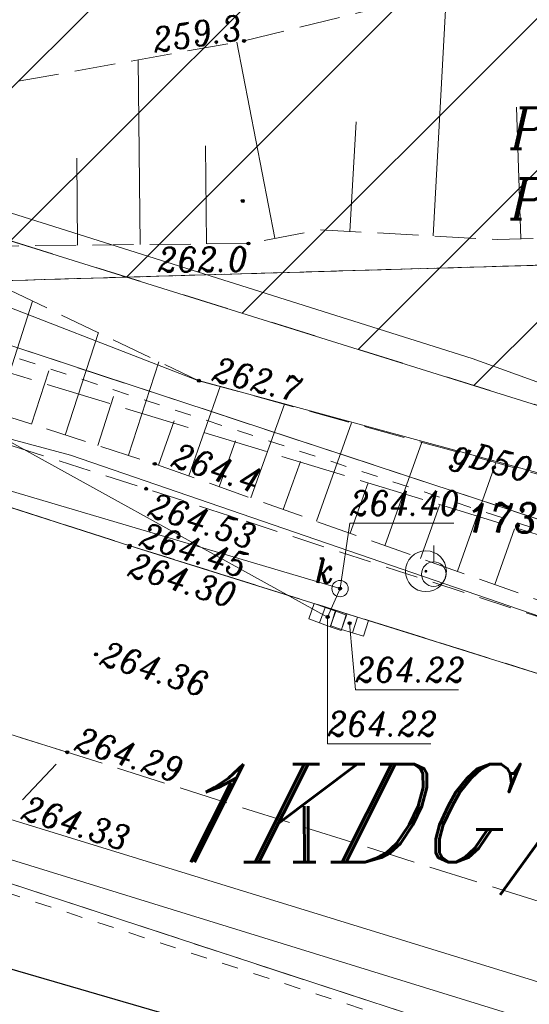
# Model space of a CAD drawing. Header units: metres. Extents: x 7435600 to 7436400, y 5537603 to 5538250.
# Tile 13 of 43: x 7435892 to 7435907, y 5537958 to 5537988. Entities that reach past the tile are written whole.
import ezdxf
from ezdxf.enums import TextEntityAlignment as Align

# ---------------------------------------------------------------- set-up
doc = ezdxf.new("R2010")
doc.units = ezdxf.units.M
doc.header["$MEASUREMENT"] = 0
for name, pattern in [('0.5_0.5', [1, 0.5, -0.5]), ('1.4_1.4', [2.8, 1.4, -1.4]), ('1.5_0.5', [2, 1.5, -0.5]), ('218-500', [1, 0.5, -0.5]), ('219-500', [0]), ('mz1.0_0.5', [1.5, 1, -0.5]), ('mz1.25_0.5', [1.75, 1.25, -0.5]), ('mz2.0_0.5', [2.5, 2, -0.5])]:
    doc.linetypes.add(name, pattern=pattern)
doc.layers.get('0').update_dxf_attribs({"color": 2, "linetype": 'CONTINUOUS', "lineweight": 5})
doc.layers.add('!ramka', color=2, linetype='CONTINUOUS', lineweight=0)
doc.layers.add('BUIB02_02', color=7, linetype='CONTINUOUS', lineweight=0)
for name, color, linetype in [('000 Inne (niezydentyfikowane)', 7, 'CONTINUOUS'), ('121-Punkt osnowy szczegółowej', 7, 'CONTINUOUS'), ('131-Punkt osnowy pomiarowej', 7, 'CONTINUOUS'), ('131-Punkt osnowy pomiarowej-Atr103', 7, 'CONTINUOUS'), ('140-Punkty robocze', 7, 'CONTINUOUS'), ('209-Opis konturu klasyfikacyjnego', 7, 'CONTINUOUS'), ('210-Oznaczenie użytku', 7, 'CONTINUOUS'), ('217-Granica konturu klasyfikcyjnego', 7, 'CONTINUOUS'), ('218-Granica użytku', 7, 'CONTINUOUS'), ('218-Granica użytku po granicy działki', 7, 'CONTINUOUS'), ('219-Linia granicy', 7, 'CONTINUOUS'), ('312-Budynek (powierzchnia)', 7, 'CONTINUOUS'), ('403-Punkt określonej wysokości', 7, 'CONTINUOUS'), ('995-Tekst dodatkowy duży', 7, 'CONTINUOUS'), ('chodnik (powierzchnia)', 7, 'CONTINUOUS'), ('jezdnia (powierzchnia)', 7, 'CONTINUOUS'), ('kratka ściekowa (punkt)', 7, 'CONTINUOUS'), ('krawężnik (linia)', 7, 'CONTINUOUS'), ('Miejsce błędu lub ostrzeżenia po kontroli', 7, 'CONTINUOUS'), ('ogrodzenie trwałe (linia)', 7, 'CONTINUOUS'), ('przewód gazowy (linia)', 7, 'CONTINUOUS'), ('przewód gazowy (linia)-Atr1', 7, 'CONTINUOUS'), ('przewód kanalizacyjny (linia)', 7, 'CONTINUOUS'), ('przewód telekomunikacyjny (linia)', 7, 'CONTINUOUS'), ('przewód telekomunikacyjny - projektowany lub w budowie (linia) - ob. projektowany', 7, 'CONTINUOUS'), ('punkt o określonej wysokości (sieć kanalizacyjna)', 7, 'CONTINUOUS'), ('punkt o określonej wysokości (sieć kanalizacyjna)-Atr2', 7, 'CONTINUOUS'), ('punkt wysokościowy naturalny', 7, 'CONTINUOUS'), ('punkt wysokościowy naturalny-Atr2', 7, 'CONTINUOUS'), ('punkt wysokościowy sztuczny', 7, 'CONTINUOUS'), ('punkt wysokościowy sztuczny-Atr2', 7, 'CONTINUOUS'), ('skarpa nieumocniona (powierzchnia)', 7, 'CONTINUOUS'), ('Strefa zalewowa', 7, 'CONTINUOUS'), ('właz okrągły - siec kanalizacyjna (punkt)', 7, 'CONTINUOUS'), ('właz okrągły - siec kanalizacyjna (punkt)-Atr17', 7, 'CONTINUOUS')]:
    doc.layers.add(name, color=color, linetype=linetype)
doc.styles.get("Standard").update_dxf_attribs({"font": 'italic_1250.shx', "width": 0.75})
doc.linetypes.add('902-500', pattern='A,3.75,0,[1,ksztalty.shx,S=0.5,R=0,X=0,Y=0],3.75', length=7.5)

# ---------------------------------------------------------------- blocks, each defined once
blk = doc.blocks.new('US05')
at = {"color": 0, "linetype": 'Continuous', "lineweight": 13}
for p, q in [((-0.525, -0.25), (-0.525, 0.25)), ((-0.525, 0.25), (-0.175, 0.25)), ((-0.175, -0.25), (-0.175, 0.25)), ((-0.175, 0.25), (0.175, 0.25)), ((0.175, -0.25), (0.175, 0.25)), ((0.175, 0.25), (0.525, 0.25)), ((0.525, -0.25), (0.525, 0.25)), ((-0.525, -0.25), (-0.175, -0.25)), ((-0.175, -0.25), (0.175, -0.25)), ((0.175, -0.25), (0.525, -0.25))]:
    blk.add_line(p, q, dxfattribs=at)
blk = doc.blocks.new('121')
at = {"linetype": 'Continuous', "lineweight": 13}
h = blk.add_hatch(color=0, dxfattribs=at)
edge = h.paths.add_edge_path()
edge.add_arc((0, 0), 0.045, 0, 360)
at = {"color": 0, "linetype": 'Continuous', "lineweight": 13}
blk.add_circle((0, 0), 0.625, dxfattribs=at)
blk = doc.blocks.new('131')
at = {"color": 0, "linetype": 'Continuous', "lineweight": 13}
blk.add_line((0, 0.375), (0, 0.875), dxfattribs=at)
blk.add_circle((0, 0), 0.375, dxfattribs=at)
blk = doc.blocks.new('US22')
at = {"color": 0, "linetype": 'Continuous', "lineweight": 13}
blk.add_circle((0, 0), 0.25, dxfattribs=at)
blk = doc.blocks.new('PW02')
at = {"linetype": 'Continuous', "lineweight": 13}
h = blk.add_hatch(color=0, dxfattribs=at)
edge = h.paths.add_edge_path()
edge.add_arc((0, 0), 0.045, 0, 360)
blk = doc.blocks.new('PW01')
at = {"linetype": 'Continuous', "lineweight": 13}
h = blk.add_hatch(color=0, dxfattribs=at)
edge = h.paths.add_edge_path()
edge.add_arc((0, 0), 0.045, 0, 360)
blk = doc.blocks.new('PIKIETA')
at = {"color": 0}
blk.add_circle((0, 0), 0.045, dxfattribs=at)
blk = doc.blocks.new('801')
at = {"linetype": 'Continuous', "lineweight": 13}
h = blk.add_hatch(color=0, dxfattribs=at)
edge = h.paths.add_edge_path()
edge.add_arc((0, 0), 0.045, 0, 360)

msp = doc.modelspace()

# ---------------------------------------------------------------- hatches: boundary and pattern name
at = {"layer": 'BUIB02_02', "linetype": 'Continuous', "lineweight": 5}
h = msp.add_hatch(dxfattribs=at)
h.set_pattern_fill('HATCH', color=5, style=0, pattern_type=2)
h.set_pattern_definition([(45, (7435931.3295, 5538016.6377), (-2.3199, 2.3199), [])])
h.paths.add_polyline_path([(7435942.54, 5537965.49), (7435954.01, 5537962), (7435954.69, 5537968.64), (7435954.49, 5537974.2), (7435954.23, 5537982.09), (7435956.08, 5537987.17), (7435961.38, 5537997.59), (7435952.34, 5538001.86), (7435946.24, 5538003.48), (7435940.13, 5538005.1), (7435932.04, 5538005.74), (7435931.4, 5538003.98), (7435917.25, 5538005.01), (7435904.32, 5538006.05), (7435898.91, 5538006.81), (7435882.32, 5538006.34), (7435877.4, 5538003.99), (7435867.3, 5537999.62), (7435862.82, 5537995.58), (7435859.81, 5537991.37), (7435864.71, 5537989.81)])

# ---------------------------------------------------------------- linework, layer by layer
at = {"layer": '!ramka', "color": 251, "linetype": 'Continuous', "lineweight": 13}
msp.add_3dface([(7435692.445, 5538052.761), (7436192.445, 5538052.761), (7436192.445, 5537747.761), (7435692.445, 5537747.761)], dxfattribs=at)
at = {"layer": '000 Inne (niezydentyfikowane)', "color": 251, "linetype": 'Continuous', "lineweight": 13, "flags": 128}
for points in [[(7435904.39, 5537981.59), (7435904.8, 5537989.07)], [(7435899.56, 5537981.52), (7435898.4, 5537987.51)], [(7435895.45, 5537981.33), (7435895.39, 5537986.97)], [(7435907.07, 5537981.5), (7435906.94, 5537985.53)], [(7435901.85, 5537981.73), (7435902.04, 5537985.08)], [(7435897.47, 5537981.35), (7435897.44, 5537984.34)], [(7435893.53, 5537981.31), (7435893.51, 5537983.97)], [(7435891.06, 5537976.19), (7435892.16, 5537979.6)], [(7435893.16, 5537975.51), (7435894.17, 5537978.64)], [(7435895.09, 5537974.89), (7435896.02, 5537977.75)], [(7435892.13, 5537975.84), (7435892.66, 5537977.47)], [(7435896.93, 5537974.26), (7435897.89, 5537976.99)], [(7435894.15, 5537975.19), (7435894.63, 5537976.69)], [(7435898.83, 5537973.59), (7435899.85, 5537976.45)], [(7435896.01, 5537974.59), (7435896.49, 5537975.94)], [(7435900.83, 5537972.88), (7435901.9, 5537975.88)], [(7435897.86, 5537973.93), (7435898.36, 5537975.33)], [(7435902.92, 5537972.13), (7435904.05, 5537975.29)], [(7435899.81, 5537973.23), (7435900.34, 5537974.7)], [(7435905.13, 5537971.35), (7435906.31, 5537974.66)], [(7435901.86, 5537972.51), (7435902.41, 5537974.05)], [(7435904.01, 5537971.74), (7435904.59, 5537973.36)], [(7435906.27, 5537970.94), (7435906.88, 5537972.64)]]:
    msp.add_lwpolyline(points, dxfattribs=at)
at = {"layer": '217-Granica konturu klasyfikcyjnego', "color": 3, "linetype": '1.5_0.5', "lineweight": 13, "flags": 128}
for points in [[(7435885.95, 5537980.07), (7435926, 5537981.23)], [(7435926, 5537981.23), (7435885.95, 5537980.07)], [(7435885.95, 5537980.07), (7435920.83, 5537968.58)], [(7435917.53, 5537953.28), (7435887.88, 5537962.99)]]:
    msp.add_lwpolyline(points, dxfattribs=at)
at = {"layer": '218-Granica użytku', "color": 3, "linetype": '218-500', "lineweight": 13, "flags": 128}
for points in [[(7435885.95, 5537980.07), (7435926, 5537981.23)], [(7435926, 5537981.23), (7435885.95, 5537980.07)]]:
    msp.add_lwpolyline(points, dxfattribs=at)
at = {"layer": '218-Granica użytku po granicy działki', "color": 3, "linetype": '0.5_0.5', "lineweight": 13}
for p, q in [((7435920.736, 5537968.295), (7435885.856, 5537979.785)), ((7435917.437, 5537952.995), (7435887.787, 5537962.705))]:
    msp.add_line(p, q, dxfattribs=at)
at = {"layer": '219-Linia granicy', "color": 3, "linetype": '219-500', "lineweight": 13, "flags": 128}
for points in [[(7435920.83, 5537968.58), (7435885.95, 5537980.07)], [(7435917.53, 5537953.28), (7435887.88, 5537962.99)]]:
    msp.add_lwpolyline(points, dxfattribs=at)
at = {"layer": '312-Budynek (powierzchnia)', "color": 251, "linetype": 'Continuous', "lineweight": 25, "flags": 128}
msp.add_lwpolyline([(7435889.28, 5537959.84), (7435903.03, 5537955.84)], dxfattribs=at)
at = {"layer": 'chodnik (powierzchnia)', "color": 251, "linetype": 'mz1.0_0.5', "lineweight": 13, "flags": 128}
msp.add_lwpolyline([(7435854.62, 5537987.38), (7435875.4, 5537980.86), (7435876.13, 5537980.13), (7435895.63, 5537973.87), (7435920.13, 5537965.87), (7435933.25, 5537961.79), (7435947.66, 5537957.24), (7435949.05, 5537956.84), (7435948.59, 5537955.3), (7435932.89, 5537960.3), (7435919.95, 5537964.35), (7435895.13, 5537972.13), (7435875.07, 5537978.57), (7435853.94, 5537985.24)], close=True, dxfattribs=at)
at = {"layer": 'jezdnia (powierzchnia)', "color": 251, "linetype": '1.5_0.5', "lineweight": 13, "flags": 128}
for points in [[(7435787.98, 5537999.13), (7435812.53, 5537991.36), (7435837.49, 5537983.4), (7435851.56, 5537978.92), (7435872.9, 5537972.2), (7435884.62, 5537968.52), (7435893.22, 5537965.82), (7435917.63, 5537958.09), (7435931.26, 5537953.8), (7435946.49, 5537948.88), (7435956.04, 5537945.83), (7435981.79, 5537937.53), (7436000.26, 5537931.81), (7436006.5, 5537929.57), (7436018.45, 5537924.52), (7436030.52, 5537919.43), (7436040.91, 5537915.64), (7436044.65, 5537914.31), (7436047.5, 5537913.32), (7436048.48, 5537913.11), (7436051.09, 5537912.8), (7436055.46, 5537912.3), (7436060.57, 5537911.81), (7436062.36, 5537911.5), (7436063.03, 5537911.36), (7436070.16, 5537909.02), (7436075.77, 5537907.07), (7436087.88, 5537902.7), (7436092.65, 5537900.86), (7436104.8, 5537895.98), (7436111.99, 5537892.99), (7436117.36, 5537890.77), (7436120.52, 5537889.46), (7436121.95, 5537888.81), (7436122.58, 5537888.36), (7436123.09, 5537887.94), (7436123.7, 5537887.23), (7436124.27, 5537886.43), (7436124.63, 5537885.44), (7436124.96, 5537883.49), (7436124.82, 5537882.04), (7436132.59, 5537891.94), (7436128.79, 5537893.6), (7436127.56, 5537894.18), (7436120.05, 5537897.35), (7436109.2, 5537901.85), (7436098.73, 5537906.14), (7436090.27, 5537909.41), (7436082.51, 5537912.25), (7436078.14, 5537913.79), (7436065.14, 5537918.22), (7436053.81, 5537921.98), (7436047.55, 5537924.02), (7436039.35, 5537926.69), (7436033.49, 5537928.6), (7436025.95, 5537930.99), (7436016.54, 5537933.92), (7436002.02, 5537938.44), (7435996.37, 5537940.2), (7435994.48, 5537940.74), (7435983.95, 5537944.1), (7435976.31, 5537946.5), (7435971.56, 5537947.96), (7435963.8, 5537950.41), (7435957.25, 5537952.56), (7435948.59, 5537955.3), (7435932.89, 5537960.3), (7435919.95, 5537964.35), (7435895.13, 5537972.13), (7435875.07, 5537978.57), (7435853.94, 5537985.24), (7435845.26, 5537987.99), (7435839.58, 5537989.79), (7435830.87, 5537992.55), (7435814.74, 5537997.65), (7435806.05, 5538000.41), (7435789.9, 5538005.53), (7435788.87, 5538002.22)], [(7435884.46, 5537965.94), (7435884.18, 5537964.74), (7435886.17, 5537960.77), (7435888.32, 5537964.66), (7435891.34, 5537963.82), (7435893.22, 5537965.82), (7435884.62, 5537968.52)]]:
    msp.add_lwpolyline(points, close=True, dxfattribs=at)
at = {"layer": 'krawężnik (linia)', "color": 251, "linetype": 'Continuous', "lineweight": 13, "flags": 128}
for points in [[(7436002.02, 5537938.44), (7435996.37, 5537940.2), (7435994.48, 5537940.74), (7435983.95, 5537944.1), (7435976.31, 5537946.5), (7435971.56, 5537947.96), (7435963.8, 5537950.41), (7435957.25, 5537952.56), (7435948.59, 5537955.3), (7435932.89, 5537960.3), (7435919.95, 5537964.35), (7435895.13, 5537972.13), (7435875.07, 5537978.57), (7435853.94, 5537985.24), (7435845.26, 5537987.99), (7435839.58, 5537989.79), (7435830.87, 5537992.55), (7435814.74, 5537997.65), (7435806.05, 5538000.41), (7435789.9, 5538005.53)], [(7435971.56, 5537947.96), (7435963.8, 5537950.41), (7435957.25, 5537952.56), (7435948.59, 5537955.3), (7435932.89, 5537960.3), (7435919.95, 5537964.35), (7435895.13, 5537972.13), (7435875.07, 5537978.57), (7435853.94, 5537985.24), (7435845.26, 5537987.99), (7435839.58, 5537989.79), (7435830.87, 5537992.55), (7435814.74, 5537997.65), (7435806.05, 5538000.41), (7435789.9, 5538005.53)], [(7435891.34, 5537963.82), (7435915.51, 5537956.36)]]:
    msp.add_lwpolyline(points, dxfattribs=at)
at = {"layer": 'Miejsce błędu lub ostrzeżenia po kontroli', "color": 214, "linetype": '1.4_1.4', "lineweight": 13, "flags": 128}
msp.add_lwpolyline([(7435864.71, 5537989.81), (7435942.54, 5537965.49), (7435943.23, 5537978.91), (7435942.54, 5537990.26), (7435945.25, 5538001.25), (7435946.24, 5538003.48)], dxfattribs=at)
at = {"layer": 'ogrodzenie trwałe (linia)', "color": 251, "linetype": '902-500', "lineweight": 13, "flags": 128}
msp.add_lwpolyline([(7435889.97, 5537959.64), (7435890.95, 5537962.71), (7435915.06, 5537955.25), (7435915.51, 5537956.36), (7435930.62, 5537951.49), (7435928.4, 5537949.53), (7435925.46, 5537947.76), (7435919.27, 5537942.81), (7435911.22, 5537935.81)], dxfattribs=at)
at = {"layer": 'przewód gazowy (linia)', "color": 40, "linetype": 'Continuous', "lineweight": 13, "flags": 128}
msp.add_lwpolyline([(7435880.89, 5537963.96), (7435883.95, 5537972.34), (7435887.5, 5537980.94), (7435897.16, 5537977.2), (7435909.28, 5537973.9), (7435920.44, 5537970.29), (7435935.61, 5537965.46), (7435943.65, 5537961.27)], dxfattribs=at)
at = {"layer": 'przewód kanalizacyjny (linia)', "color": 34, "linetype": 'Continuous', "lineweight": 13, "flags": 128}
for points in [[(7435901.17, 5537969.95), (7435877.73, 5537982.9)], [(7435878.09, 5537982.92), (7435881.02, 5537976.9), (7435901.55, 5537970.82), (7435901.17, 5537969.95)]]:
    msp.add_lwpolyline(points, dxfattribs=at)
at = {"layer": 'przewód telekomunikacyjny (linia)', "color": 30, "linetype": 'Continuous', "lineweight": 13, "flags": 128}
for points in [[(7435792.809, 5538009.551), (7435823.4, 5538000.98), (7435844.9, 5537995.05), (7435859.43, 5537991.36), (7435877.61, 5537986.68), (7435905.58, 5537977.85), (7435931.13, 5537968.62), (7435943.75, 5537963.85)], [(7435792.497, 5538007.835), (7435807.14, 5538003.12), (7435822.56, 5537997.87), (7435839.31, 5537991.93), (7435853.13, 5537987.32), (7435867.39, 5537983.93), (7435875.26, 5537981.09), (7435883.45, 5537977.54), (7435893.32, 5537974.89), (7435908.33, 5537969.73), (7435932.08, 5537961.56), (7435943.53, 5537958.19), (7435981.13, 5537946.12)]]:
    msp.add_lwpolyline(points, dxfattribs=at)
at = {"layer": 'przewód telekomunikacyjny - projektowany lub w budowie (linia) - ob. projektowany', "color": 30, "linetype": 'mz2.0_0.5', "lineweight": 13, "flags": 128}
msp.add_lwpolyline([(7435792.843, 5538009.737), (7435824.83, 5537998.33), (7435855.01, 5537989.2), (7435890.63, 5537977.66), (7435960.78, 5537956.17), (7435995.22, 5537944.87), (7436035.99, 5537931.9), (7436029.28, 5537911.61)], dxfattribs=at)
at = {"layer": 'punkt o określonej wysokości (sieć kanalizacyjna)-Atr2', "color": 251, "lineweight": 13, "flags": 128}
for points in [[(7435901.55, 5537970.82), (7435901.85, 5537972.82), (7435905.023, 5537972.82)], [(7435901.17, 5537969.95), (7435901.17, 5537966.08), (7435904.316, 5537966.08)], [(7435901.84, 5537969.76), (7435902.02, 5537967.73), (7435905.166, 5537967.73)]]:
    msp.add_lwpolyline(points, dxfattribs=at)
at = {"layer": 'skarpa nieumocniona (powierzchnia)', "color": 251, "linetype": 'mz1.25_0.5', "lineweight": 13, "flags": 128}
for points in [[(7435908.09, 5537989.88), (7435916.04, 5537988.81), (7435928.34, 5537986.72), (7435937.23, 5537984.52), (7435941.4, 5537981.53), (7435942.93, 5537978.96), (7435943.18, 5537976.3), (7435942.89, 5537972.61), (7435939.93, 5537966.62), (7435938.01, 5537967.3), (7435938.26, 5537969.21), (7435939.21, 5537972.9), (7435938.72, 5537976.85), (7435939.77, 5537980.8), (7435934.75, 5537982.35), (7435930.29, 5537980.6), (7435924.31, 5537982.05), (7435906.36, 5537981.48), (7435900.92, 5537981.78), (7435898.75, 5537981.36), (7435888.69, 5537981.26), (7435876.21, 5537983.54), (7435898.62, 5537987.55)], [(7435897.24, 5537977.17), (7435922.18, 5537970.28), (7435938.26, 5537969.21), (7435938.01, 5537967.3), (7435933.32, 5537961.98), (7435920.19, 5537965.99), (7435895.89, 5537974.63), (7435876.26, 5537980.96), (7435876.21, 5537983.54), (7435888.69, 5537981.26)]]:
    msp.add_lwpolyline(points, close=True, dxfattribs=at)
at = {"layer": 'Strefa zalewowa', "color": 5, "linetype": 'Continuous', "lineweight": 13, "flags": 128}
for points in [[(7435954.01, 5537962), (7435954.69, 5537968.64), (7435954.49, 5537974.2), (7435954.23, 5537982.09), (7435956.08, 5537987.17), (7435961.38, 5537997.59), (7435952.34, 5538001.86), (7435946.24, 5538003.48), (7435940.13, 5538005.1), (7435932.04, 5538005.74), (7435931.4, 5538003.98), (7435917.25, 5538005.01), (7435904.32, 5538006.05), (7435898.91, 5538006.81), (7435882.32, 5538006.34), (7435877.4, 5538003.99), (7435867.3, 5537999.62), (7435862.82, 5537995.58), (7435859.81, 5537991.37), (7435864.71, 5537989.81), (7435942.54, 5537965.49)], [(7435954.01, 5537962), (7435954.69, 5537968.64), (7435954.49, 5537974.2), (7435954.23, 5537982.09), (7435956.08, 5537987.17), (7435961.38, 5537997.59), (7435952.34, 5538001.86), (7435946.24, 5538003.48), (7435940.13, 5538005.1), (7435932.04, 5538005.74), (7435931.4, 5538003.98), (7435917.25, 5538005.01), (7435904.32, 5538006.05), (7435898.91, 5538006.81), (7435882.32, 5538006.34), (7435877.4, 5538003.99), (7435867.3, 5537999.62), (7435862.82, 5537995.58), (7435859.81, 5537991.37), (7435864.71, 5537989.81), (7435942.54, 5537965.49), (7435954.01, 5537962)], [(7435954.01, 5537962), (7435954.69, 5537968.64), (7435954.49, 5537974.2), (7435954.23, 5537982.09), (7435956.08, 5537987.17), (7435961.38, 5537997.59), (7435952.34, 5538001.86), (7435946.24, 5538003.48), (7435940.13, 5538005.1), (7435932.04, 5538005.74), (7435931.4, 5538003.98), (7435917.25, 5538005.01), (7435904.32, 5538006.05), (7435898.91, 5538006.81), (7435882.32, 5538006.34), (7435877.4, 5538003.99), (7435867.3, 5537999.62), (7435862.82, 5537995.58), (7435859.81, 5537991.37), (7435864.71, 5537989.81), (7435942.54, 5537965.49), (7435954.01, 5537962)]]:
    msp.add_lwpolyline(points, close=True, dxfattribs=at)

# ---------------------------------------------------------------- block references
at = {"layer": '121-Punkt osnowy szczegółowej', "color": 251, "linetype": 'Continuous', "lineweight": 13, "rotation": 359.986}
msp.add_blockref('121', (7435904.17, 5537971.35), dxfattribs=at)
at = {"layer": '131-Punkt osnowy pomiarowej', "color": 251, "linetype": 'Continuous', "lineweight": 13}
msp.add_blockref('131', (7435904.41, 5537971.26), dxfattribs=at)
at = {"layer": '140-Punkty robocze', "color": 1, "linetype": 'Continuous', "lineweight": 13}
for p in [(7435898.62, 5537987.55), (7435898.58, 5537982.66), (7435898.75, 5537981.36), (7435897.24, 5537977.17), (7435895.89, 5537974.63), (7435895.63, 5537973.87), (7435895.11, 5537972.08), (7435895.13, 5537972.13), (7435901.55, 5537970.82), (7435901.17, 5537969.95), (7435901.84, 5537969.76), (7435894.1, 5537968.81), (7435893.22, 5537965.82)]:
    msp.add_blockref('PIKIETA', p, dxfattribs=at)
at = {"layer": '403-Punkt określonej wysokości', "color": 251, "linetype": 'Continuous', "lineweight": 13}
for p in [(7435898.62, 5537987.55), (7435898.58, 5537982.66), (7435898.75, 5537981.36), (7435897.24, 5537977.17), (7435895.89, 5537974.63), (7435895.63, 5537973.87), (7435895.11, 5537972.08), (7435895.13, 5537972.13), (7435901.55, 5537970.82), (7435901.17, 5537969.95), (7435901.84, 5537969.76), (7435894.1, 5537968.81), (7435893.22, 5537965.82)]:
    msp.add_blockref('801', p, dxfattribs=at)
at = {"layer": 'kratka ściekowa (punkt)', "color": 251, "linetype": 'Continuous', "lineweight": 13}
for p, rotation in [((7435901.17, 5537969.95), 340.083), ((7435901.84, 5537969.76), 342.626)]:
    msp.add_blockref('US05', p, dxfattribs=dict(at, rotation=rotation))
at = {"layer": 'punkt o określonej wysokości (sieć kanalizacyjna)', "color": 34, "linetype": 'Continuous', "lineweight": 13}
for p in [(7435901.55, 5537970.82), (7435901.17, 5537969.95), (7435901.84, 5537969.76)]:
    msp.add_blockref('PW01', p, dxfattribs=at)
at = {"layer": 'punkt wysokościowy naturalny', "color": 251, "linetype": 'Continuous', "lineweight": 13}
for p in [(7435898.62, 5537987.55), (7435898.75, 5537981.36), (7435897.24, 5537977.17), (7435895.89, 5537974.63)]:
    msp.add_blockref('PW01', p, dxfattribs=at)
at = {"layer": 'punkt wysokościowy sztuczny', "color": 251, "linetype": 'Continuous', "lineweight": 13}
for p in [(7435895.63, 5537973.87), (7435895.11, 5537972.08), (7435895.13, 5537972.13), (7435894.1, 5537968.81), (7435893.22, 5537965.82)]:
    msp.add_blockref('PW02', p, dxfattribs=at)
at = {"layer": 'właz okrągły - siec kanalizacyjna (punkt)', "color": 251, "linetype": 'Continuous', "lineweight": 13}
msp.add_blockref('US22', (7435901.55, 5537970.82), dxfattribs=at)

# ---------------------------------------------------------------- texts
at = {"layer": '131-Punkt osnowy pomiarowej-Atr103', "color": 251, "lineweight": 13, "width": 0.9}
msp.add_text('173.121-2659', height=0.9, dxfattribs=at).set_placement((7435905.41, 5537972.26), align=Align.BOTTOM_LEFT)
at = {"layer": '209-Opis konturu klasyfikacyjnego', "color": 3, "linetype": 'Continuous', "lineweight": 13, "width": 0.9}
msp.add_text('PsIV', height=1.25, dxfattribs=at).set_placement((7435906.75, 5537983.35), align=Align.TOP_LEFT)
at = {"layer": '210-Oznaczenie użytku', "color": 3, "linetype": 'Continuous', "lineweight": 13, "width": 0.9}
msp.add_text('Ps', height=1.25, dxfattribs=at).set_placement((7435906.75, 5537984.25))
at = {"layer": '995-Tekst dodatkowy duży', "color": 214, "linetype": 'Continuous', "lineweight": 13, "oblique": 15, "width": 0.9}
msp.add_text('1KDG/WS', height=3, dxfattribs=at).set_placement((7435896.18, 5537962.46))
at = {"layer": 'przewód gazowy (linia)-Atr1', "color": 251, "lineweight": 13, "width": 0.9}
msp.add_text('gD50', height=0.75, rotation=-15.231, dxfattribs=at).set_placement((7435905.02, 5537975.06), align=Align.MIDDLE_LEFT)
at = {"layer": 'punkt o określonej wysokości (sieć kanalizacyjna)-Atr2', "color": 34, "lineweight": 13, "width": 0.9}
for s, p in [('264.40', (7435901.85, 5537972.828)), ('264.22', (7435902.02, 5537967.738)), ('264.22', (7435901.17, 5537966.088))]:
    msp.add_text(s, height=0.75, dxfattribs=at).set_placement(p, align=Align.BOTTOM_LEFT)
at = {"layer": 'punkt wysokościowy naturalny-Atr2', "color": 251, "lineweight": 13, "width": 0.9}
for s, rotation, p in [('259.3', 8.7, (7435895.89, 5537987.19)), ('262.0', 0.372, (7435895.99, 5537980.49)), ('262.7', -14.427, (7435897.61, 5537977.18)), ('264.4', -18.083, (7435896.36, 5537974.57))]:
    msp.add_text(s, height=0.75, rotation=rotation, dxfattribs=at).set_placement(p)
at = {"layer": 'punkt wysokościowy sztuczny-Atr2', "color": 251, "lineweight": 9, "width": 0.9}
for s, rotation, p in [('264.53', -18.083, (7435895.64, 5537973.05)), ('264.45', 342.596, (7435895.38, 5537972.14)), ('264.30', 342.596, (7435895.03, 5537971.22)), ('264.36', -17.572, (7435894.18, 5537968.51)), ('264.29', -17.572, (7435893.4, 5537965.89)), ('264.33', -17.153, (7435891.78, 5537963.79))]:
    msp.add_text(s, height=0.75, rotation=rotation, dxfattribs=at).set_placement(p)
at = {"layer": 'właz okrągły - siec kanalizacyjna (punkt)-Atr17', "color": 251, "lineweight": 13, "width": 0.9}
msp.add_text('k', height=0.75, dxfattribs=at).set_placement((7435900.79, 5537970.99))

doc.saveas('drawing.dxf')
